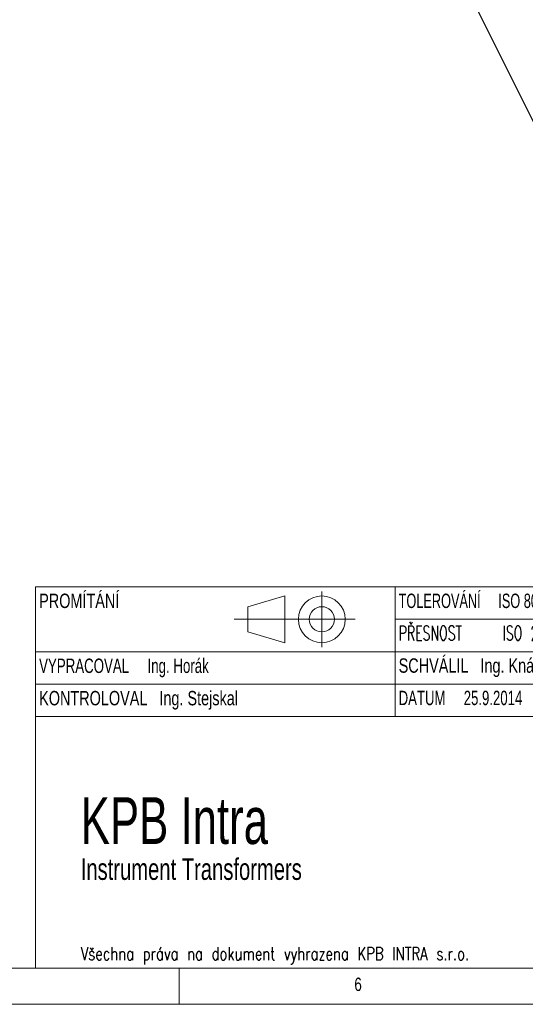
# Model space of a CAD drawing. Header units: millimetres. Extents: x 5 to 592, y 5 to 292.
# Tile 4 of 8: x 238 to 308, y 5 to 142. Entities that reach past the tile are written whole.
import ezdxf

# ---------------------------------------------------------------- set-up
doc = ezdxf.new("R2010")
doc.units = ezdxf.units.MM
doc.layers.add('KÓTY_DO_VÝKRESŮ_NA_WEB', color=7, linetype='Continuous', lineweight=40)
doc.styles.add('SLDTEXTSTYLE0', font='TXT', dxfattribs={"width": 0.75})
doc.styles.add('SLDTEXTSTYLE1', font='TXT', dxfattribs={"width": 0.637097, "bigfont": 'bigfont'})
doc.styles.add('SLDTEXTSTYLE2', font='TXT', dxfattribs={"width": 0.66129})
doc.styles.add('SLDTEXTSTYLE4', font='TXT', dxfattribs={"width": 0.75, "bigfont": 'bigfont'})
doc.styles.add('SLDTEXTSTYLE5', font='TXT', dxfattribs={"width": 0.684211})
doc.styles.add('SLDTEXTSTYLE6', font='TXT', dxfattribs={"width": 0.69})
doc.styles.add('SLDTEXTSTYLE8', font='TXT', dxfattribs={"width": 0.7})
doc.dimstyles.new('SLDDIMSTYLE2', dxfattribs={"dimtxt": 0.18, "dimasz": 4, "dimexe": 0, "dimexo": 0.0625, "dimgap": 0, "dimtad": 0, "dimtih": 1, "dimtoh": 1, "dimdec": 0, "dimrnd": 1e-09, "dimzin": 0, "dimdsep": 46, "dimtxsty": 'Standard', "dimsah": 1, "dimcen": 0.09, "dimadec": 0, "dimazin": 0, "dimtfac": 4, "dimtdec": 0, "dimtofl": 0, "dimtmove": 0, "dimatfit": 3, "dimfxl": 1, "dimfrac": 2, "dimtolj": 1, "dimtzin": 0, "dimarcsym": 0})

# ---------------------------------------------------------------- blocks, each defined once
blk = doc.blocks.new('SW_NOTE_0')
at = {"color": 0, "linetype": 'Continuous', "lineweight": 0, "attachment_point": 1}
for s, insert, char_height, style in [('KPB Intra', (0, 8.35), 6.5, 'SLDTEXTSTYLE8'), ('Instrument Transformers', (0, -0.14), 3, 'SLDTEXTSTYLE8'), ('Všechna práva na dokument vyhrazena KPB INTRA s.r.o.', (0, -12.48), 1.8, 'SLDTEXTSTYLE4')]:
    blk.add_mtext(s, dxfattribs=dict(at, insert=insert, char_height=char_height, style=style))

msp = doc.modelspace()

# ---------------------------------------------------------------- linework, layer by layer
at = {"color": 7, "linetype": 'Continuous', "lineweight": 15}
for p, q in [((240, 63), (410, 63)), ((240, 63), (240, 45)), ((290, 54), (290, 63)), ((240, 54), (290, 54)), ((240, 45), (410, 45)), ((240, 45), (240, 10)), ((240, 10), (410, 10))]:
    msp.add_line(p, q, dxfattribs=at)
at = {"color": 7, "linetype": 'Continuous', "lineweight": 0}
for p, q in [((269.508, 60.25), (274.654, 61.75)), ((274.654, 61.75), (274.654, 55.25)), ((279.814, 62.363), (279.814, 54.638)), ((269.508, 60.25), (269.508, 56.75)), ((274.654, 58.5), (267.626, 58.5)), ((274.654, 58.5), (284.443, 58.5)), ((290, 58.5), (375, 58.5)), ((269.508, 56.75), (274.654, 55.25)), ((290, 54), (410, 54)), ((290, 54), (290, 45)), ((240, 49.5), (410, 49.5)), ((10, 10), (410, 10)), ((260, 5), (260, 10)), ((5, 5), (415, 5))]:
    msp.add_line(p, q, dxfattribs=at)
for radius in [3.25, 1.75]:
    msp.add_circle((279.814, 58.5), radius, dxfattribs=at)

# ---------------------------------------------------------------- block references
msp.add_blockref('SW_NOTE_0', (246.296, 25.429), dxfattribs=at)

# ---------------------------------------------------------------- texts
at = {"color": 7, "linetype": 'Continuous', "lineweight": 0, "attachment_point": 1}
for s, insert, char_height, style in [('PROMÍTÁNÍ', (240.514, 62.067), 2, 'SLDTEXTSTYLE0'), ('TOLEROVÁNÍ     ISO 8015     ANO', (290.501, 62.067), 2, 'SLDTEXTSTYLE2'), ('PŘESNOST     ISO 2768    f    H', (290.501, 57.578), 2, 'SLDTEXTSTYLE1'), ('VYPRACOVAL     Ing. Horák', (240.507, 53.042), 2, 'SLDTEXTSTYLE6'), ('SCHVÁLIL   Ing. Knápek', (290.501, 53.074), 2, 'SLDTEXTSTYLE0'), ('KONTROLOVAL   Ing. Stejskal', (240.513, 48.546), 2, 'SLDTEXTSTYLE0'), ('DATUM     25.9.2014', (290.501, 48.572), 2, 'SLDTEXTSTYLE5'), ('6', (284.343, 8.704), 1.852, 'SLDTEXTSTYLE0')]:
    msp.add_mtext(s, dxfattribs=dict(at, insert=insert, char_height=char_height, style=style))

# ---------------------------------------------------------------- leaders
at = {"layer": 'KÓTY_DO_VÝKRESŮ_NA_WEB'}
msp.add_leader([(294.402, 157.25), (309.921, 126.268)], dimstyle='SLDDIMSTYLE2', dxfattribs=at)

doc.saveas('drawing.dxf')
